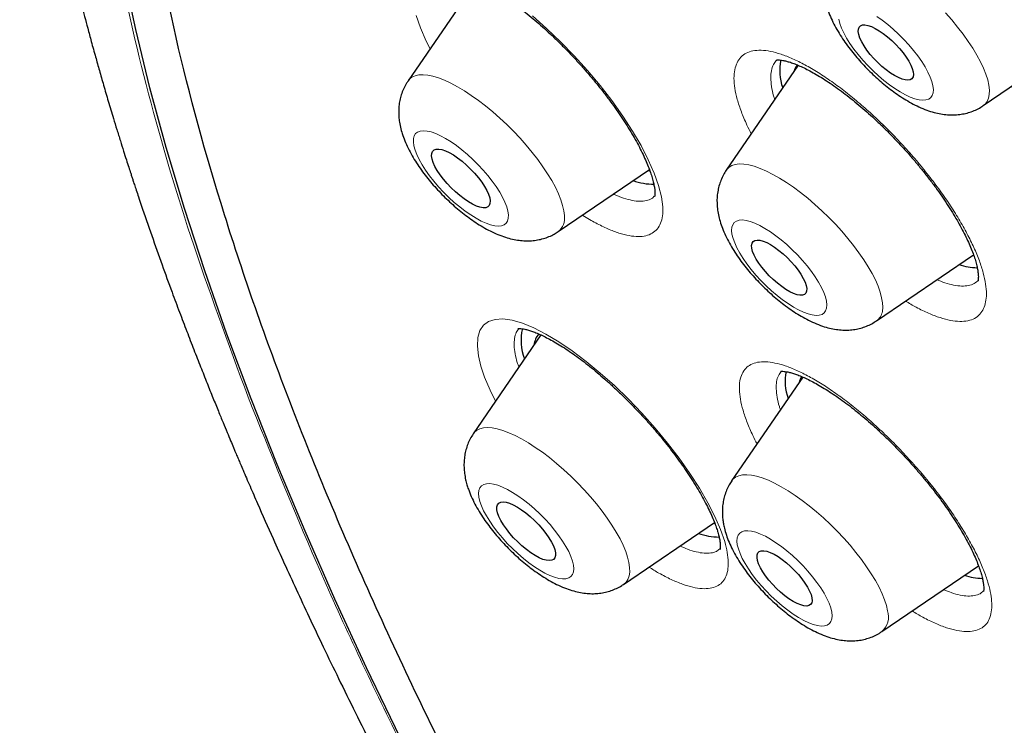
# Model space of a CAD drawing. Header units: millimetres. Extents: x 8 to 971, y 12 to 977.
# Tile 64 of 195: x 760 to 771, y 517 to 525. Entities that reach past the tile are written whole.
import ezdxf

# ---------------------------------------------------------------- set-up
doc = ezdxf.new("R2010")
doc.units = ezdxf.units.MM

msp = doc.modelspace()

# ---------------------------------------------------------------- linework, layer by layer
at = {"color": 7, "linetype": 'Continuous', "lineweight": 30}
for p, q in [((765.278, 525.191), (764.494, 524.047)), ((771.093, 523.763), (772.212, 524.525)), ((768.969, 524.226), (768.146, 523.023)), ((766.217, 522.319), (767.263, 523.031)), ((767.238, 523.014), (767.269, 523.02)), ((769.869, 521.295), (770.982, 522.053)), ((766.018, 521.134), (765.243, 520.001)), ((769.023, 520.651), (768.207, 519.461)), ((766.966, 518.274), (768.01, 518.984)), ((769.931, 517.733), (771.039, 518.488))]:
    msp.add_line(p, q, dxfattribs=at)
at = {"color": 252, "linetype": 'Continuous', "lineweight": 0}
msp.add_line((771.115, 523.781), (771.093, 523.763), dxfattribs=at)
at = {"color": 7, "linetype": 'Continuous', "lineweight": 30, "flags": 128}
for points in [[(764.403, 516.519), (764.018, 517.318), (763.655, 518.106), (763.312, 518.883), (762.992, 519.648), (762.693, 520.401), (762.416, 521.142), (762.162, 521.869), (761.93, 522.582), (761.72, 523.282), (761.533, 523.966), (761.369, 524.636), (761.228, 525.289)], [(770.275, 524.072), (770.256, 524.06), (770.23, 524.055), (770.199, 524.057), (770.162, 524.067), (770.12, 524.084), (770.076, 524.108), (770.029, 524.137), (769.98, 524.173), (769.932, 524.213), (769.885, 524.257), (769.839, 524.303), (769.797, 524.351), (769.76, 524.4), (769.727, 524.448), (769.7, 524.494), (769.679, 524.537), (769.666, 524.577), (769.66, 524.611), (769.661, 524.64), (769.669, 524.663), (769.685, 524.679), (769.708, 524.688), (769.737, 524.689), (769.771, 524.683), (769.81, 524.669), (769.853, 524.649), (769.899, 524.622), (769.947, 524.59), (769.996, 524.552), (770.044, 524.51), (770.09, 524.464), (770.134, 524.417), (770.174, 524.369), (770.209, 524.32), (770.239, 524.273), (770.263, 524.228), (770.28, 524.187), (770.29, 524.15), (770.292, 524.118), (770.288, 524.092), (770.275, 524.072)], [(765.436, 522.67), (765.434, 522.641), (765.425, 522.618), (765.408, 522.602), (765.385, 522.593), (765.355, 522.592), (765.319, 522.598), (765.278, 522.611), (765.234, 522.632), (765.186, 522.659), (765.137, 522.693), (765.087, 522.731), (765.037, 522.774), (764.988, 522.82), (764.942, 522.869), (764.9, 522.919), (764.862, 522.97), (764.829, 523.019), (764.803, 523.066), (764.783, 523.111), (764.77, 523.151), (764.764, 523.186), (764.766, 523.215), (764.776, 523.238), (764.792, 523.255), (764.816, 523.263), (764.846, 523.265), (764.881, 523.259), (764.922, 523.245), (764.966, 523.224), (765.014, 523.197), (765.063, 523.164), (765.114, 523.125), (765.164, 523.082), (765.212, 523.036), (765.258, 522.987), (765.301, 522.937), (765.339, 522.887), (765.371, 522.837), (765.398, 522.79), (765.418, 522.746), (765.431, 522.706), (765.436, 522.67)], [(769.067, 521.636), (769.059, 521.614), (769.043, 521.598), (769.02, 521.589), (768.991, 521.588), (768.957, 521.594), (768.918, 521.608), (768.874, 521.628), (768.828, 521.655), (768.781, 521.688), (768.732, 521.726), (768.684, 521.768), (768.638, 521.813), (768.594, 521.86), (768.554, 521.909), (768.519, 521.957), (768.489, 522.004), (768.465, 522.049), (768.448, 522.091), (768.438, 522.128), (768.436, 522.16), (768.441, 522.186), (768.453, 522.205), (768.472, 522.217), (768.498, 522.222), (768.53, 522.22), (768.567, 522.21), (768.609, 522.193), (768.653, 522.169), (768.7, 522.139), (768.749, 522.103), (768.797, 522.063), (768.844, 522.02), (768.89, 521.973), (768.932, 521.925), (768.969, 521.876), (769.002, 521.829), (769.029, 521.782), (769.049, 521.739), (769.063, 521.7), (769.069, 521.665), (769.067, 521.636)], [(766.177, 518.672), (766.184, 518.636), (766.185, 518.604), (766.178, 518.579), (766.163, 518.561), (766.142, 518.55), (766.114, 518.546), (766.08, 518.55), (766.041, 518.561), (765.997, 518.58), (765.951, 518.605), (765.902, 518.636), (765.852, 518.673), (765.801, 518.715), (765.752, 518.76), (765.705, 518.808), (765.662, 518.858), (765.622, 518.909), (765.588, 518.958), (765.559, 519.006), (765.537, 519.052), (765.522, 519.093), (765.514, 519.13), (765.514, 519.162), (765.521, 519.187), (765.535, 519.205), (765.557, 519.216), (765.585, 519.22), (765.619, 519.216), (765.658, 519.205), (765.701, 519.186), (765.748, 519.161), (765.797, 519.13), (765.847, 519.093), (765.897, 519.051), (765.946, 519.005), (765.993, 518.957), (766.037, 518.908), (766.076, 518.857), (766.111, 518.807), (766.139, 518.759), (766.161, 518.714), (766.177, 518.672)], [(767.987, 518.969), (768, 518.971), (768.015, 518.974)], [(769.128, 518.119), (769.131, 518.087), (769.126, 518.061), (769.113, 518.042), (769.094, 518.03), (769.068, 518.025), (769.036, 518.028), (768.999, 518.038), (768.957, 518.055), (768.913, 518.078), (768.865, 518.109), (768.817, 518.144), (768.769, 518.184), (768.722, 518.228), (768.676, 518.275), (768.634, 518.323), (768.597, 518.371), (768.564, 518.419), (768.537, 518.465), (768.517, 518.508), (768.504, 518.548), (768.498, 518.582), (768.499, 518.611), (768.508, 518.634), (768.524, 518.649), (768.547, 518.658), (768.576, 518.659), (768.61, 518.653), (768.65, 518.639), (768.693, 518.619), (768.739, 518.592), (768.787, 518.559), (768.835, 518.521), (768.883, 518.479), (768.93, 518.433), (768.973, 518.386), (769.013, 518.337), (769.048, 518.289), (769.078, 518.242), (769.102, 518.197), (769.119, 518.156), (769.128, 518.119)]]:
    msp.add_lwpolyline(points, dxfattribs=at)
at = {"color": 252, "linetype": 'Continuous', "lineweight": 0, "flags": 128}
for points in [[(764.746, 524.416), (764.702, 524.502), (764.636, 524.654), (764.587, 524.797)], [(765.921, 524.792), (766.083, 524.649), (766.243, 524.496), (766.4, 524.335), (766.553, 524.166), (766.697, 523.994), (766.832, 523.82), (766.957, 523.644), (767.07, 523.472), (767.168, 523.304), (767.251, 523.142), (767.319, 522.989), (767.369, 522.847), (767.402, 522.717), (767.417, 522.601), (767.417, 522.601)], [(769.435, 524.753), (769.447, 524.705), (769.466, 524.653), (769.493, 524.596), (769.525, 524.537), (769.564, 524.475), (769.609, 524.412), (769.658, 524.348), (769.712, 524.285), (769.769, 524.223), (769.829, 524.163), (769.891, 524.106), (769.954, 524.052), (770.018, 524.003), (770.081, 523.958), (770.142, 523.92), (770.201, 523.887), (770.257, 523.861), (770.31, 523.842), (770.358, 523.83), (770.4, 523.825), (770.437, 523.828), (770.468, 523.838), (770.492, 523.855), (770.509, 523.88), (770.519, 523.911), (770.522, 523.948), (770.517, 523.991), (770.505, 524.039), (770.485, 524.091), (770.459, 524.148), (770.426, 524.207), (770.388, 524.269), (770.343, 524.332), (770.294, 524.396), (770.24, 524.459), (770.183, 524.521), (770.123, 524.581), (770.061, 524.638), (769.998, 524.692), (769.934, 524.741), (769.871, 524.786)], [(770.66, 524.827), (770.732, 524.746), (770.8, 524.664), (770.863, 524.582), (770.921, 524.5), (770.974, 524.42), (771.021, 524.341), (771.062, 524.265), (771.097, 524.192), (771.124, 524.123), (771.145, 524.057), (771.158, 523.997), (771.164, 523.942), (771.163, 523.892), (771.154, 523.848), (771.138, 523.811), (771.115, 523.781), (771.115, 523.781)], [(764.494, 524.047), (764.508, 524.065), (764.538, 524.089), (764.574, 524.106), (764.617, 524.115), (764.666, 524.117), (764.72, 524.112), (764.78, 524.1), (764.845, 524.08), (764.914, 524.053), (764.986, 524.02), (765.062, 523.979), (765.14, 523.933), (765.22, 523.88), (765.302, 523.822), (765.384, 523.76), (765.466, 523.692), (765.547, 523.621), (765.627, 523.546), (765.704, 523.469), (765.779, 523.389), (765.851, 523.308), (765.919, 523.226), (765.983, 523.144), (766.041, 523.062), (766.095, 522.982), (766.142, 522.903), (766.184, 522.827), (766.219, 522.753), (766.247, 522.684), (766.268, 522.618), (766.282, 522.557), (766.288, 522.502)], [(764.555, 523.347), (764.561, 523.303), (764.574, 523.254), (764.594, 523.201), (764.621, 523.144), (764.655, 523.084), (764.695, 523.022), (764.74, 522.959), (764.79, 522.896), (764.844, 522.832), (764.902, 522.77), (764.962, 522.711), (765.024, 522.654), (765.088, 522.601), (765.151, 522.552), (765.214, 522.509), (765.275, 522.471), (765.334, 522.439), (765.39, 522.414), (765.441, 522.396), (765.488, 522.385), (765.53, 522.381), (765.567, 522.385), (765.596, 522.396), (765.619, 522.415), (765.635, 522.44), (765.644, 522.472), (765.646, 522.51), (765.64, 522.553), (765.627, 522.602), (765.606, 522.655), (765.579, 522.712), (765.546, 522.772), (765.506, 522.834), (765.461, 522.897), (765.411, 522.961), (765.356, 523.024), (765.299, 523.086), (765.238, 523.146), (765.176, 523.202), (765.113, 523.255), (765.049, 523.304), (764.987, 523.348), (764.925, 523.386), (764.867, 523.417), (764.811, 523.442), (764.759, 523.461), (764.712, 523.471), (764.67, 523.475), (764.634, 523.471), (764.604, 523.46), (764.581, 523.442), (764.565, 523.417), (764.556, 523.385), (764.555, 523.347)], [(768.146, 523.023), (768.149, 523.028), (768.176, 523.055), (768.209, 523.076), (768.249, 523.088), (768.295, 523.094), (768.347, 523.092), (768.404, 523.083), (768.467, 523.067), (768.534, 523.043), (768.605, 523.013), (768.679, 522.975), (768.756, 522.932), (768.835, 522.882), (768.916, 522.827), (768.998, 522.766), (769.08, 522.701), (769.162, 522.631), (769.242, 522.558), (769.321, 522.482), (769.397, 522.403), (769.471, 522.323), (769.541, 522.241), (769.606, 522.159), (769.667, 522.077), (769.723, 521.996), (769.773, 521.916), (769.818, 521.838), (769.856, 521.764), (769.887, 521.692), (769.911, 521.625), (769.928, 521.561), (769.938, 521.503), (769.941, 521.451), (769.936, 521.404)], [(768.21, 522.368), (768.207, 522.331), (768.211, 522.288), (768.223, 522.24), (768.242, 522.188), (768.268, 522.132), (768.3, 522.072), (768.339, 522.011), (768.383, 521.948), (768.432, 521.884), (768.486, 521.821), (768.543, 521.759), (768.603, 521.698), (768.665, 521.641), (768.728, 521.587), (768.792, 521.538), (768.854, 521.493), (768.916, 521.454), (768.975, 521.421), (769.032, 521.395), (769.084, 521.375), (769.132, 521.363), (769.175, 521.358), (769.213, 521.36), (769.244, 521.37), (769.268, 521.387), (769.285, 521.411), (769.295, 521.442), (769.298, 521.479), (769.294, 521.522), (769.282, 521.569), (769.263, 521.622), (769.237, 521.678), (769.205, 521.737), (769.166, 521.799), (769.122, 521.862), (769.073, 521.926), (769.019, 521.989), (768.962, 522.051), (768.902, 522.111), (768.84, 522.169), (768.777, 522.223), (768.713, 522.272), (768.651, 522.317), (768.589, 522.356), (768.53, 522.389), (768.473, 522.415), (768.421, 522.434), (768.373, 522.447), (768.33, 522.452), (768.292, 522.449), (768.261, 522.439), (768.237, 522.422), (768.22, 522.398), (768.21, 522.368)], [(765.499, 520.376), (765.437, 520.5), (765.373, 520.648), (765.33, 520.777), (765.301, 520.895), (765.289, 521.006), (765.294, 521.103), (765.317, 521.183), (765.358, 521.245), (765.417, 521.288), (765.492, 521.312), (765.582, 521.317), (765.688, 521.302), (765.806, 521.268), (765.936, 521.215), (766.076, 521.144), (766.224, 521.055), (766.378, 520.951), (766.538, 520.831), (766.699, 520.697), (766.861, 520.553), (767.022, 520.397), (767.178, 520.235), (767.329, 520.066), (767.472, 519.893), (767.606, 519.72), (767.728, 519.547), (767.839, 519.376), (767.935, 519.21), (768.015, 519.053), (768.079, 518.904), (768.127, 518.766), (768.127, 518.766)], [(765.243, 520.001), (765.253, 520.014), (765.281, 520.04), (765.316, 520.058), (765.358, 520.069), (765.405, 520.072), (765.459, 520.069), (765.518, 520.057), (765.582, 520.039), (765.65, 520.013), (765.722, 519.981), (765.797, 519.942), (765.875, 519.897), (765.954, 519.845), (766.036, 519.788), (766.117, 519.727), (766.199, 519.66), (766.281, 519.589), (766.361, 519.515), (766.439, 519.438), (766.515, 519.359), (766.587, 519.278), (766.656, 519.196), (766.72, 519.114), (766.78, 519.032), (766.834, 518.952), (766.883, 518.872), (766.926, 518.796), (766.962, 518.722), (766.991, 518.651), (767.013, 518.585)], [(768.207, 519.461), (768.222, 519.479), (768.252, 519.503), (768.288, 519.52), (768.331, 519.529), (768.38, 519.531), (768.434, 519.526), (768.494, 519.514), (768.559, 519.494), (768.628, 519.467), (768.7, 519.433), (768.776, 519.393), (768.854, 519.347), (768.934, 519.294), (769.016, 519.236), (769.098, 519.174), (769.18, 519.106), (769.261, 519.035), (769.341, 518.96), (769.418, 518.883), (769.493, 518.803), (769.565, 518.722), (769.633, 518.64), (769.697, 518.558), (769.755, 518.476), (769.809, 518.396), (769.856, 518.317), (769.898, 518.241), (769.933, 518.167), (769.961, 518.098), (769.982, 518.032), (769.995, 517.971)], [(765.318, 519.225), (765.336, 519.173), (765.361, 519.117), (765.393, 519.058), (765.431, 518.997), (765.474, 518.934), (765.523, 518.87), (765.576, 518.807), (765.632, 518.744), (765.692, 518.684), (765.754, 518.626), (765.817, 518.572), (765.88, 518.522), (765.943, 518.476), (766.005, 518.437), (766.065, 518.403), (766.122, 518.376), (766.175, 518.355), (766.223, 518.342), (766.267, 518.336), (766.305, 518.338), (766.337, 518.347), (766.362, 518.363), (766.38, 518.386), (766.391, 518.416), (766.395, 518.452), (766.392, 518.494), (766.381, 518.541), (766.362, 518.593), (766.337, 518.649), (766.306, 518.708), (766.268, 518.769), (766.224, 518.832), (766.176, 518.896), (766.123, 518.959), (766.066, 519.021), (766.007, 519.082), (765.945, 519.14), (765.882, 519.194), (765.818, 519.244), (765.755, 519.289), (765.693, 519.329), (765.634, 519.363), (765.577, 519.39), (765.524, 519.41), (765.475, 519.424), (765.432, 519.429), (765.394, 519.428), (765.362, 519.419), (765.337, 519.403), (765.318, 519.38), (765.307, 519.35), (765.303, 519.314), (765.307, 519.272), (765.318, 519.225)], [(768.272, 518.727), (768.284, 518.68), (768.303, 518.627), (768.328, 518.571), (768.361, 518.512), (768.399, 518.451), (768.443, 518.388), (768.492, 518.324), (768.545, 518.261), (768.602, 518.199), (768.662, 518.138), (768.724, 518.081), (768.787, 518.027), (768.85, 517.977), (768.913, 517.932), (768.975, 517.893), (769.034, 517.86), (769.091, 517.833), (769.144, 517.813), (769.192, 517.801), (769.235, 517.795), (769.273, 517.798), (769.304, 517.807), (769.329, 517.824), (769.346, 517.847), (769.357, 517.878), (769.36, 517.914), (769.356, 517.957), (769.344, 518.005), (769.326, 518.057), (769.3, 518.113), (769.268, 518.172), (769.229, 518.234), (769.185, 518.297), (769.136, 518.36), (769.083, 518.424), (769.026, 518.486), (768.966, 518.546), (768.904, 518.604), (768.841, 518.658), (768.778, 518.707), (768.715, 518.752), (768.653, 518.791), (768.594, 518.825), (768.537, 518.851), (768.485, 518.871), (768.436, 518.884), (768.393, 518.889), (768.356, 518.887), (768.324, 518.877), (768.3, 518.861), (768.282, 518.837), (768.271, 518.807), (768.268, 518.77), (768.272, 518.727)], [(767.013, 518.585), (767.029, 518.523), (767.036, 518.466), (767.037, 518.415), (767.03, 518.37), (767.016, 518.331), (766.995, 518.299), (766.967, 518.274), (766.966, 518.274)]]:
    msp.add_lwpolyline(points, dxfattribs=at)
at = {"color": 7, "linetype": 'Continuous', "lineweight": 30}
for centre, radius, start, end in [((769.311, 524.162), 0.553, 167.0829, 200.482), ((769.116, 524.098), 0.204, 139.4245, 164.6458), ((767.329, 523.637), 0.776, 250.9832, 269.0729), ((771.046, 522.66), 0.756, 252.2482, 268.4371), ((766.367, 521.071), 0.577, 166.3292, 201.5858), ((766.167, 520.998), 0.228, 139.5911, 174.3703), ((769.396, 520.602), 0.576, 168.5633, 199.8979), ((769.183, 520.533), 0.21, 144.2893, 164.4461), ((768.08, 519.601), 0.785, 251.0717, 268.8206), ((771.108, 519.099), 0.757, 252.252, 268.2544)]:
    msp.add_arc(centre, radius, start, end, dxfattribs=at)
at = {"color": 252, "linetype": 'Continuous', "lineweight": 0}
for centre, radius, start, end in [((766.097, 522.47), 0.193, 308.3152, 9.3018), ((769.777, 521.427), 0.161, 305.1869, 351.6545), ((769.781, 517.901), 0.226, 311.791, 18.0069)]:
    msp.add_arc(centre, radius, start, end, dxfattribs=at)
for points, knots in [([(762.63, 536.801), (762.666, 536.843), (762.907, 537.114), (763.453, 537.512), (764.272, 537.988), (765.201, 538.345), (766.224, 538.593), (767.343, 538.73), (768.552, 538.755), (769.848, 538.667), (771.227, 538.469), (772.684, 538.159), (774.215, 537.739), (775.815, 537.21), (777.479, 536.575), (779.202, 535.834), (780.978, 534.99), (782.803, 534.047), (784.669, 533.006), (786.571, 531.871), (788.503, 530.646), (790.46, 529.335), (792.434, 527.941), (794.421, 526.47), (796.412, 524.925), (798.403, 523.311), (800.387, 521.635), (802.358, 519.9), (804.309, 518.113), (806.234, 516.278), (808.128, 514.403), (809.984, 512.492), (811.797, 510.551), (813.56, 508.588), (815.269, 506.608), (816.917, 504.616), (818.501, 502.621), (820.014, 500.627), (821.452, 498.641), (822.81, 496.669), (824.084, 494.718), (825.271, 492.793), (826.366, 490.901), (827.366, 489.048), (828.268, 487.239), (829.069, 485.48), (829.766, 483.777), (830.358, 482.135), (830.842, 480.559), (831.217, 479.054), (831.481, 477.625), (831.635, 476.277), (831.676, 475.013), (831.607, 473.838), (831.425, 472.755), (831.133, 471.768), (830.728, 470.882), (830.26, 470.138), (829.876, 469.74), (829.706, 469.563)], [0, 0, 0, 0, 0.003203, 0.021066, 0.038929, 0.056792, 0.074656, 0.092519, 0.110382, 0.128245, 0.146108, 0.163971, 0.181834, 0.199697, 0.21756, 0.235424, 0.253287, 0.27115, 0.289013, 0.306876, 0.324739, 0.342602, 0.360466, 0.378329, 0.396192, 0.414055, 0.431918, 0.449781, 0.467644, 0.485507, 0.503371, 0.521234, 0.539097, 0.55696, 0.574823, 0.592686, 0.610549, 0.628412, 0.646275, 0.664139, 0.682002, 0.699865, 0.717728, 0.735591, 0.753454, 0.771317, 0.789181, 0.807044, 0.824907, 0.84277, 0.860633, 0.878496, 0.896359, 0.914222, 0.932085, 0.949949, 0.967812, 0.985675, 1, 1, 1, 1]), ([(762.659, 520.421), (762.43, 521.041), (761.974, 522.276), (761.468, 524.016), (761.099, 525.658), (760.878, 527.195), (760.803, 528.63), (760.873, 529.956), (761.085, 531.165), (761.44, 532.243), (761.938, 533.186), (762.578, 533.993), (763.36, 534.665), (764.28, 535.199), (765.328, 535.593), (766.497, 535.842), (767.784, 535.944), (769.187, 535.897), (770.708, 535.704), (772.338, 535.364), (774.062, 534.884), (775.868, 534.266), (777.747, 533.51), (779.701, 532.618), (781.728, 531.588), (783.82, 530.427), (785.958, 529.146), (788.125, 527.754), (790.312, 526.257), (792.518, 524.654), (794.743, 522.945), (796.979, 521.139), (799.205, 519.252), (801.404, 517.299), (803.564, 515.287), (805.687, 513.218), (807.772, 511.09), (809.81, 508.914), (811.786, 506.709), (813.681, 504.491), (815.487, 502.272), (817.204, 500.051), (818.831, 497.829), (820.362, 495.614), (821.786, 493.425), (823.089, 491.282), (824.266, 489.192), (825.313, 487.159), (826.241, 485.175), (826.749, 483.911), (827.004, 483.276)], [0, 0, 0, 0, 0.020985, 0.041789, 0.062502, 0.083215, 0.104018, 0.125, 0.145987, 0.166791, 0.187505, 0.208217, 0.229019, 0.25, 0.270986, 0.291791, 0.312505, 0.333217, 0.354019, 0.375, 0.395986, 0.416791, 0.437505, 0.458217, 0.479019, 0.5, 0.520986, 0.541791, 0.562505, 0.583217, 0.604019, 0.625, 0.645986, 0.666791, 0.687505, 0.708217, 0.729019, 0.75, 0.770986, 0.791791, 0.812505, 0.833217, 0.854019, 0.875, 0.895985, 0.916789, 0.937502, 0.958215, 0.979017, 1, 1, 1, 1]), ([(769.539, 526.79), (769.559, 526.807), (769.599, 526.84), (769.68, 526.866), (769.775, 526.874), (769.885, 526.861), (770.007, 526.829), (770.141, 526.779), (770.284, 526.709), (770.436, 526.622), (770.593, 526.518), (770.754, 526.399), (770.917, 526.266), (771.08, 526.121), (771.241, 525.966), (771.398, 525.803), (771.549, 525.633), (771.691, 525.459), (771.823, 525.283), (771.944, 525.108), (772.052, 524.935), (772.145, 524.767), (772.223, 524.606), (772.283, 524.454), (772.327, 524.313), (772.352, 524.184), (772.359, 524.07), (772.348, 523.971), (772.319, 523.891), (772.275, 523.829), (772.215, 523.784), (772.137, 523.757), (772.043, 523.748), (771.934, 523.759), (771.812, 523.79), (771.679, 523.84), (771.546, 523.903), (771.454, 523.957), (771.413, 523.981)], [0, 0, 0, 0, 0.027929, 0.055948, 0.083878, 0.111848, 0.139908, 0.167878, 0.195863, 0.223938, 0.251923, 0.279932, 0.30803, 0.336038, 0.364069, 0.392189, 0.420219, 0.448261, 0.476393, 0.504434, 0.53247, 0.560597, 0.588633, 0.61665, 0.644758, 0.672776, 0.70077, 0.728853, 0.756846, 0.783048, 0.809248, 0.837226, 0.865294, 0.893271, 0.921249, 0.949316, 0.977294, 1, 1, 1, 1]), ([(768.242, 524.174), (768.25, 524.203), (768.265, 524.259), (768.31, 524.322), (768.371, 524.368), (768.449, 524.394), (768.543, 524.4), (768.651, 524.388), (768.772, 524.355), (768.905, 524.303), (769.047, 524.233), (769.197, 524.145), (769.354, 524.041), (769.514, 523.922), (769.677, 523.789), (769.84, 523.644), (770.001, 523.489), (770.158, 523.326), (770.309, 523.157), (770.452, 522.983), (770.585, 522.808), (770.707, 522.634), (770.816, 522.461), (770.91, 522.294), (770.989, 522.134), (771.052, 521.983), (771.097, 521.843), (771.124, 521.715), (771.133, 521.604), (771.124, 521.51), (771.1, 521.431), (771.057, 521.368), (770.997, 521.321), (770.92, 521.293), (770.827, 521.286), (770.72, 521.298), (770.6, 521.329), (770.468, 521.38), (770.335, 521.443), (770.244, 521.498), (770.202, 521.522)], [0, 0, 0, 0, 0.026439, 0.052962, 0.079403, 0.105881, 0.132443, 0.158922, 0.185414, 0.21199, 0.238483, 0.264996, 0.291595, 0.31811, 0.344645, 0.371265, 0.3978, 0.424345, 0.450975, 0.47752, 0.504061, 0.530686, 0.557227, 0.583751, 0.610359, 0.636882, 0.663382, 0.689967, 0.716467, 0.74127, 0.766072, 0.792557, 0.819128, 0.845613, 0.872099, 0.898667, 0.925152, 0.951651, 0.978234, 1, 1, 1, 1]), ([(768.719, 524.281), (768.707, 524.266), (768.681, 524.234), (768.67, 524.189), (768.663, 524.164)], [0, 0, 0, 0, 0.46729, 1, 1, 1, 1]), ([(768.432, 523.441), (768.415, 523.474), (768.37, 523.562), (768.316, 523.694), (768.269, 523.836), (768.241, 523.964), (768.23, 524.079), (768.238, 524.143), (768.242, 524.174)], [0, 0, 0, 0, 0.110982, 0.289055, 0.466568, 0.644185, 0.822378, 1, 1, 1, 1]), ([(768.663, 524.164), (768.663, 524.164), (768.658, 524.139), (768.654, 524.082), (768.663, 523.985), (768.679, 523.901), (768.697, 523.848), (768.701, 523.834)], [0, 0, 0, 0, 0.001341, 0.301028, 0.601655, 0.901324, 1, 1, 1, 1]), ([(766.849, 522.749), (766.853, 522.748), (766.895, 522.727), (766.969, 522.7), (767.068, 522.673), (767.156, 522.664), (767.23, 522.672), (767.286, 522.691), (767.31, 522.714), (767.319, 522.723)], [0, 0, 0, 0, 0.015273, 0.190617, 0.366514, 0.541856, 0.717061, 0.892832, 1, 1, 1, 1]), ([(767.417, 522.601), (767.417, 522.601), (767.419, 522.564), (767.416, 522.497), (767.395, 522.412), (767.356, 522.345), (767.299, 522.297), (767.226, 522.268), (767.137, 522.259), (767.033, 522.269), (766.916, 522.299), (766.788, 522.347), (766.648, 522.416), (766.549, 522.47), (766.496, 522.506), (766.493, 522.507)], [0, 0, 0, 0, 0.000723, 0.091065, 0.181699, 0.272043, 0.362382, 0.45301, 0.543353, 0.633755, 0.724446, 0.81485, 0.905353, 0.996145, 1, 1, 1, 1]), ([(770.563, 521.768), (770.593, 521.755), (770.662, 521.727), (770.756, 521.703), (770.847, 521.691), (770.926, 521.698), (770.991, 521.72), (771.024, 521.748), (771.04, 521.763)], [0, 0, 0, 0, 0.140137, 0.311888, 0.484194, 0.655947, 0.827703, 1, 1, 1, 1]), ([(765.767, 521.209), (765.756, 521.194), (765.732, 521.163), (765.714, 521.097), (765.709, 521.015), (765.721, 520.921), (765.74, 520.837), (765.759, 520.783), (765.765, 520.765)], [0, 0, 0, 0, 0.169576, 0.358617, 0.548264, 0.737309, 0.91429, 1, 1, 1, 1]), ([(768.307, 520.397), (768.302, 520.435), (768.292, 520.513), (768.299, 520.609), (768.323, 520.691), (768.366, 520.753), (768.426, 520.798), (768.502, 520.823), (768.594, 520.829), (768.701, 520.815), (768.82, 520.783), (768.952, 520.73), (769.093, 520.66), (769.243, 520.572), (769.399, 520.468), (769.559, 520.349), (769.722, 520.216), (769.885, 520.072), (770.047, 519.917), (770.204, 519.754), (770.356, 519.585), (770.5, 519.413), (770.634, 519.239), (770.757, 519.065), (770.867, 518.894), (770.963, 518.728), (771.044, 518.569), (771.108, 518.419), (771.154, 518.282), (771.182, 518.161), (771.194, 518.052), (771.189, 517.956), (771.166, 517.874), (771.125, 517.809), (771.066, 517.764), (770.99, 517.737), (770.9, 517.73), (770.794, 517.743), (770.675, 517.774), (770.544, 517.825), (770.412, 517.889), (770.32, 517.944), (770.278, 517.969)], [0, 0, 0, 0, 0.025101, 0.050282, 0.075381, 0.100519, 0.125737, 0.150874, 0.176024, 0.201255, 0.226405, 0.251578, 0.276829, 0.302, 0.327192, 0.352463, 0.377655, 0.402856, 0.428138, 0.453339, 0.478535, 0.503813, 0.529009, 0.554188, 0.57945, 0.60463, 0.629788, 0.655025, 0.680184, 0.703731, 0.727277, 0.752421, 0.777646, 0.802791, 0.827934, 0.853158, 0.878302, 0.903459, 0.928696, 0.953852, 0.979031, 1, 1, 1, 1]), ([(768.775, 520.713), (768.764, 520.698), (768.739, 520.667), (768.721, 520.6), (768.715, 520.519), (768.724, 520.453), (768.728, 520.42)], [0, 0, 0, 0, 0.225004, 0.483066, 0.741943, 1, 1, 1, 1]), ([(789.901, 484.948), (789.207, 485.565), (787.818, 486.803), (785.765, 488.736), (783.745, 490.714), (781.773, 492.732), (779.818, 494.82), (777.889, 496.975), (775.996, 499.193), (774.181, 501.425), (772.453, 503.658), (770.824, 505.881), (769.3, 508.083), (767.886, 510.258), (766.586, 512.401), (765.404, 514.501), (764.35, 516.547), (763.418, 518.532), (762.912, 519.791), (762.659, 520.421)], [0, 0, 0, 0, 0.056574, 0.113415, 0.17016, 0.226689, 0.283221, 0.342868, 0.402514, 0.462416, 0.522329, 0.581975, 0.64161, 0.701258, 0.760903, 0.820805, 0.880718, 0.940364, 1, 1, 1, 1]), ([(768.499, 519.886), (768.482, 519.917), (768.437, 520.002), (768.383, 520.131), (768.334, 520.272), (768.316, 520.355), (768.307, 520.397)], [0, 0, 0, 0, 0.163794, 0.44223, 0.721568, 1, 1, 1, 1]), ([(768.728, 520.42), (768.728, 520.42), (768.735, 520.386), (768.744, 520.34), (768.762, 520.288), (768.766, 520.276)], [0, 0, 0, 0, 0.003432, 0.770988, 1, 1, 1, 1]), ([(768.127, 518.766), (768.127, 518.766), (768.14, 518.721), (768.159, 518.638), (768.171, 518.526), (768.165, 518.43), (768.14, 518.352), (768.098, 518.291), (768.038, 518.249), (767.962, 518.226), (767.87, 518.222), (767.764, 518.238), (767.645, 518.274), (767.514, 518.328), (767.385, 518.394), (767.296, 518.448), (767.258, 518.472)], [0, 0, 0, 0, 0.000629, 0.07876, 0.157142, 0.235273, 0.313404, 0.391781, 0.469912, 0.548094, 0.626527, 0.704711, 0.782981, 0.861499, 0.93977, 1, 1, 1, 1]), ([(767.614, 518.715), (767.643, 518.701), (767.71, 518.672), (767.803, 518.644), (767.893, 518.629), (767.97, 518.632), (768.03, 518.647), (768.058, 518.67), (768.07, 518.68)], [0, 0, 0, 0, 0.14285, 0.322802, 0.50255, 0.682873, 0.862614, 1, 1, 1, 1]), ([(770.638, 518.215), (770.668, 518.202), (770.736, 518.174), (770.829, 518.149), (770.919, 518.137), (770.995, 518.143), (771.054, 518.161), (771.081, 518.185), (771.092, 518.195)], [0, 0, 0, 0, 0.146509, 0.328043, 0.50899, 0.689844, 0.871275, 1, 1, 1, 1])]:
    msp.add_open_spline(points, degree=3, knots=knots, dxfattribs=at)
at = {"color": 7, "linetype": 'Continuous', "lineweight": 30}
for points, knots in [([(762.629, 536.813), (762.594, 536.778), (762.53, 536.714), (762.447, 536.629), (762.383, 536.562), (762.334, 536.51), (762.292, 536.465), (762.257, 536.426), (762.217, 536.382), (762.167, 536.326), (762.105, 536.254), (762.045, 536.183), (761.992, 536.118), (761.949, 536.066), (761.911, 536.018), (761.88, 535.979), (761.852, 535.942), (761.82, 535.902), (761.782, 535.851), (761.74, 535.794), (761.697, 535.735), (761.657, 535.68), (761.623, 535.631), (761.592, 535.586), (761.563, 535.543), (761.533, 535.498), (761.502, 535.451), (761.47, 535.402), (761.434, 535.347), (761.395, 535.285), (761.354, 535.218), (761.316, 535.154), (761.28, 535.094), (761.237, 535.018), (761.181, 534.919), (761.117, 534.8), (761.057, 534.684), (761, 534.57), (760.942, 534.448), (760.883, 534.32), (760.829, 534.197), (760.787, 534.097), (760.754, 534.015), (760.727, 533.947), (760.699, 533.876), (760.671, 533.801), (760.643, 533.726), (760.618, 533.656), (760.597, 533.595), (760.577, 533.538), (760.557, 533.477), (760.535, 533.408), (760.508, 533.323), (760.479, 533.229), (760.45, 533.131), (760.425, 533.04), (760.401, 532.951), (760.378, 532.864), (760.356, 532.776), (760.335, 532.688), (760.314, 532.598), (760.293, 532.502), (760.27, 532.396), (760.247, 532.277), (760.222, 532.147), (760.199, 532.01), (760.175, 531.861), (760.152, 531.705), (760.131, 531.545), (760.114, 531.396), (760.099, 531.258), (760.087, 531.129), (760.077, 531.007), (760.068, 530.884), (760.06, 530.755), (760.053, 530.615), (760.047, 530.468), (760.042, 530.314), (760.039, 530.154), (760.038, 529.986), (760.038, 529.817), (760.041, 529.654), (760.045, 529.505), (760.05, 529.37), (760.055, 529.246), (760.061, 529.132), (760.067, 529.027), (760.073, 528.924), (760.081, 528.814), (760.091, 528.687), (760.103, 528.545), (760.117, 528.395), (760.132, 528.243), (760.147, 528.106), (760.161, 527.986), (760.173, 527.882), (760.186, 527.782), (760.198, 527.691), (760.209, 527.61), (760.219, 527.542), (760.227, 527.483), (760.236, 527.42), (760.248, 527.34), (760.264, 527.236), (760.284, 527.113), (760.307, 526.976), (760.332, 526.831), (760.36, 526.675), (760.391, 526.509), (760.425, 526.331), (760.461, 526.153), (760.498, 525.979), (760.533, 525.817), (760.566, 525.668), (760.597, 525.535), (760.625, 525.418), (760.649, 525.315), (760.672, 525.22), (760.696, 525.123), (760.722, 525.018), (760.751, 524.904), (760.783, 524.781), (760.82, 524.644), (760.861, 524.49), (760.906, 524.329), (760.953, 524.162), (761.001, 523.993), (761.055, 523.81), (761.106, 523.64), (761.153, 523.489), (761.192, 523.364), (761.228, 523.248), (761.26, 523.147), (761.288, 523.062), (761.309, 522.996), (761.325, 522.947), (761.339, 522.904), (761.355, 522.855), (761.377, 522.79), (761.403, 522.711), (761.462, 522.537), (761.551, 522.279), (761.668, 521.946), (761.775, 521.653), (761.87, 521.398), (761.954, 521.179), (762.034, 520.97), (762.112, 520.772), (762.185, 520.588), (762.253, 520.418), (762.315, 520.267), (762.369, 520.135), (762.416, 520.022), (762.456, 519.926), (762.486, 519.855), (762.507, 519.805), (762.521, 519.772), (762.534, 519.741), (762.55, 519.702), (762.573, 519.648), (762.604, 519.577), (762.64, 519.492), (762.681, 519.398), (762.723, 519.301), (762.81, 519.101), (762.926, 518.839), (763.075, 518.511), (763.213, 518.211), (763.362, 517.892), (763.524, 517.551), (763.7, 517.187), (763.89, 516.801), (764.064, 516.454), (764.214, 516.16), (764.33, 515.935), (764.437, 515.729), (764.533, 515.545), (764.612, 515.396), (764.673, 515.281), (764.718, 515.196), (764.757, 515.124), (764.787, 515.067), (764.813, 515.02), (764.843, 514.964), (764.884, 514.888), (764.94, 514.785), (765.007, 514.66), (765.087, 514.514), (765.179, 514.347), (765.283, 514.16), (765.398, 513.954), (765.523, 513.73), (765.771, 513.294), (766.144, 512.649), (766.594, 511.894), (766.994, 511.238), (767.339, 510.682), (767.692, 510.123), (768.006, 509.635), (768.27, 509.228), (768.478, 508.912), (768.673, 508.619), (768.853, 508.349), (769.011, 508.114), (769.148, 507.912), (769.264, 507.741), (769.37, 507.587), (769.462, 507.452), (769.539, 507.341), (769.611, 507.236), (769.688, 507.125), (769.781, 506.992), (769.877, 506.853), (769.977, 506.711), (770.079, 506.566), (770.189, 506.409), (770.31, 506.238), (770.445, 506.048), (770.594, 505.84), (770.755, 505.616), (770.928, 505.376), (771.117, 505.116), (771.322, 504.836), (771.548, 504.53), (771.796, 504.196), (772.067, 503.834), (772.358, 503.449), (772.669, 503.042), (772.999, 502.613), (773.343, 502.17), (773.701, 501.715), (774.071, 501.249), (774.46, 500.764), (774.87, 500.258), (775.309, 499.723), (775.78, 499.156), (776.283, 498.557), (776.81, 497.937), (777.362, 497.297), (777.94, 496.636), (778.531, 495.969), (779.136, 495.296), (779.753, 494.62), (780.393, 493.927), (781.058, 493.218), (781.726, 492.518), (782.394, 491.826), (783.063, 491.144), (783.751, 490.451), (784.46, 489.748), (785.19, 489.036), (785.94, 488.314), (786.688, 487.606), (787.433, 486.911), (788.174, 486.231), (788.931, 485.546), (789.593, 484.956), (790.003, 484.597), (790.155, 484.465)], [0, 0, 0, 0, 0.002524, 0.004738, 0.006649, 0.008292, 0.009693, 0.010852, 0.011919, 0.014023, 0.016404, 0.019185, 0.021045, 0.022854, 0.0244, 0.025682, 0.026725, 0.027994, 0.02969, 0.031724, 0.033603, 0.035459, 0.03702, 0.03835, 0.039716, 0.041146, 0.042641, 0.044196, 0.045802, 0.047894, 0.050035, 0.052035, 0.053864, 0.05558, 0.059016, 0.062977, 0.066344, 0.069448, 0.073242, 0.077144, 0.080676, 0.083979, 0.085836, 0.087759, 0.089798, 0.091953, 0.094168, 0.096173, 0.097835, 0.099326, 0.101003, 0.102936, 0.105112, 0.108095, 0.110767, 0.113199, 0.115599, 0.117984, 0.120364, 0.122742, 0.12512, 0.127632, 0.13043, 0.133593, 0.137114, 0.140751, 0.144374, 0.148804, 0.152917, 0.156714, 0.160227, 0.163475, 0.166476, 0.169447, 0.172699, 0.176183, 0.179815, 0.183593, 0.18752, 0.1916, 0.195795, 0.199727, 0.203297, 0.206451, 0.209342, 0.21203, 0.214516, 0.216678, 0.219224, 0.222176, 0.22553, 0.229012, 0.232476, 0.235924, 0.238284, 0.240636, 0.242929, 0.244977, 0.246761, 0.248283, 0.249542, 0.250656, 0.252502, 0.254802, 0.257556, 0.260672, 0.263835, 0.267019, 0.2708, 0.27461, 0.278449, 0.282147, 0.28559, 0.288707, 0.291498, 0.293951, 0.296054, 0.297894, 0.299884, 0.302051, 0.304397, 0.306921, 0.309647, 0.312776, 0.316353, 0.319477, 0.322876, 0.326551, 0.330502, 0.333025, 0.335599, 0.337909, 0.339899, 0.34157, 0.342921, 0.343759, 0.344471, 0.345428, 0.346685, 0.34824, 0.350089, 0.356864, 0.363268, 0.369302, 0.37367, 0.37782, 0.381754, 0.385471, 0.388959, 0.392123, 0.394942, 0.39737, 0.399467, 0.401234, 0.40267, 0.403403, 0.404006, 0.404489, 0.405152, 0.406137, 0.407444, 0.409068, 0.410824, 0.412606, 0.414413, 0.421759, 0.426894, 0.432252, 0.437969, 0.444055, 0.450511, 0.457335, 0.464524, 0.468824, 0.47276, 0.476332, 0.47954, 0.482383, 0.484049, 0.485539, 0.486779, 0.487762, 0.488492, 0.489224, 0.490643, 0.492427, 0.494575, 0.497088, 0.499965, 0.503146, 0.506678, 0.510558, 0.514563, 0.528912, 0.543333, 0.552547, 0.561789, 0.571061, 0.580354, 0.585938, 0.591134, 0.595942, 0.600363, 0.604396, 0.607461, 0.610257, 0.612784, 0.615013, 0.616829, 0.618222, 0.620129, 0.622292, 0.624713, 0.626895, 0.629252, 0.631783, 0.63452, 0.637602, 0.641044, 0.644618, 0.648512, 0.652726, 0.65726, 0.662113, 0.66761, 0.673466, 0.679682, 0.686257, 0.693192, 0.700487, 0.707694, 0.715221, 0.723067, 0.731232, 0.739717, 0.749065, 0.758773, 0.768839, 0.779264, 0.790049, 0.801192, 0.812027, 0.823181, 0.834655, 0.846448, 0.85856, 0.869849, 0.881402, 0.893219, 0.9053, 0.917645, 0.930254, 0.943127, 0.955159, 0.967412, 0.979887, 0.992582, 1, 1, 1, 1]), ([(795.747, 480.593), (795.68, 480.643), (794.713, 481.369), (792.861, 482.886), (790.21, 485.133), (787.61, 487.481), (785.055, 489.914), (782.562, 492.423), (780.144, 494.99), (777.818, 497.6), (775.598, 500.238), (773.498, 502.886), (771.529, 505.528), (769.705, 508.149), (768.037, 510.732), (766.535, 513.26), (765.208, 515.72), (764.064, 518.094), (763.112, 520.369), (762.355, 522.531), (761.799, 524.566), (761.448, 526.462), (761.304, 528.207), (761.367, 529.79), (761.637, 531.201), (762.113, 532.433), (762.791, 533.477), (763.668, 534.326), (764.738, 534.977), (765.993, 535.423), (767.428, 535.664), (769.032, 535.697), (770.796, 535.522), (772.71, 535.14), (774.76, 534.554), (776.935, 533.767), (779.221, 532.785), (781.605, 531.609), (784.027, 530.286), (785.681, 529.269), (786.487, 528.774)], [0, 0, 0, 0, 0.002044, 0.029705, 0.056694, 0.083684, 0.110673, 0.137662, 0.164652, 0.191641, 0.218631, 0.24562, 0.27261, 0.299599, 0.326589, 0.353578, 0.380568, 0.407557, 0.434547, 0.461536, 0.488526, 0.515515, 0.542505, 0.569494, 0.596484, 0.623473, 0.650462, 0.677452, 0.704441, 0.731431, 0.75842, 0.78541, 0.812399, 0.839389, 0.866378, 0.893368, 0.920357, 0.947347, 0.974336, 1, 1, 1, 1]), ([(769.943, 526.756), (769.944, 526.756), (769.945, 526.757), (769.957, 526.758), (769.977, 526.759), (770.006, 526.757), (770.042, 526.752), (770.086, 526.741), (770.136, 526.726), (770.193, 526.706), (770.255, 526.679), (770.323, 526.647), (770.394, 526.608), (770.47, 526.564), (770.548, 526.514), (770.63, 526.458), (770.716, 526.396), (770.804, 526.329), (770.894, 526.256), (770.985, 526.178), (771.076, 526.096), (771.167, 526.011), (771.256, 525.923), (771.342, 525.834), (771.427, 525.742), (771.508, 525.649), (771.588, 525.554), (771.666, 525.458), (771.74, 525.36), (771.811, 525.262), (771.878, 525.165), (771.941, 525.069), (771.998, 524.975), (772.05, 524.884), (772.096, 524.797), (772.136, 524.715), (772.171, 524.637), (772.199, 524.564), (772.222, 524.497), (772.24, 524.435), (772.252, 524.38), (772.26, 524.332), (772.263, 524.292), (772.263, 524.26), (772.261, 524.238), (772.258, 524.225), (772.256, 524.22), (772.257, 524.221), (772.257, 524.221)], [0, 0, 0, 0, 0.01881, 0.039544, 0.059618, 0.079643, 0.09985, 0.120399, 0.141335, 0.162637, 0.184246, 0.206093, 0.228092, 0.250005, 0.27206, 0.294645, 0.317674, 0.341061, 0.364709, 0.388519, 0.412388, 0.436195, 0.459847, 0.483276, 0.50645, 0.529543, 0.552919, 0.576484, 0.60019, 0.623971, 0.647752, 0.671443, 0.694967, 0.718253, 0.74124, 0.763865, 0.786071, 0.808168, 0.830155, 0.851957, 0.873507, 0.894735, 0.9156, 0.93609, 0.956265, 0.976304, 0.996456, 1, 1, 1, 1]), ([(769.37, 525.489), (769.363, 525.48), (769.344, 525.453), (769.318, 525.402), (769.293, 525.338), (769.275, 525.273), (769.265, 525.206), (769.261, 525.138), (769.264, 525.068), (769.274, 524.997), (769.291, 524.923), (769.315, 524.844), (769.349, 524.762), (769.39, 524.677), (769.439, 524.593), (769.492, 524.51), (769.55, 524.431), (769.61, 524.354), (769.674, 524.279), (769.74, 524.207), (769.81, 524.138), (769.881, 524.072), (769.954, 524.008), (770.03, 523.948), (770.107, 523.892), (770.187, 523.84), (770.27, 523.791), (770.357, 523.747), (770.443, 523.711), (770.527, 523.685), (770.606, 523.667), (770.681, 523.658), (770.753, 523.655), (770.823, 523.661), (770.891, 523.673), (770.957, 523.692), (771.02, 523.719), (771.065, 523.743), (771.088, 523.76), (771.092, 523.763)], [0, 0, 0, 0, 0.010632, 0.033479, 0.05619, 0.078921, 0.101879, 0.125314, 0.149553, 0.175037, 0.202298, 0.231869, 0.263898, 0.297528, 0.330832, 0.363106, 0.394415, 0.424998, 0.455089, 0.484885, 0.514552, 0.544236, 0.574042, 0.60413, 0.634687, 0.665952, 0.698228, 0.731897, 0.767298, 0.798615, 0.827397, 0.854052, 0.879188, 0.903289, 0.926693, 0.949635, 0.972268, 0.994709, 1, 1, 1, 1]), ([(765.017, 525.261), (765.017, 525.261), (765.018, 525.261), (765.027, 525.262), (765.046, 525.262), (765.073, 525.259), (765.107, 525.253), (765.148, 525.242), (765.196, 525.226), (765.25, 525.204), (765.311, 525.177), (765.378, 525.143), (765.45, 525.103), (765.526, 525.057), (765.606, 525.004), (765.69, 524.946), (765.775, 524.883), (765.862, 524.815), (765.95, 524.742), (766.037, 524.666), (766.125, 524.586), (766.213, 524.502), (766.301, 524.413), (766.389, 524.322), (766.476, 524.227), (766.561, 524.13), (766.643, 524.033), (766.722, 523.935), (766.797, 523.837), (766.867, 523.741), (766.933, 523.647), (766.993, 523.554), (767.05, 523.463), (767.102, 523.373), (767.149, 523.286), (767.191, 523.202), (767.227, 523.123), (767.257, 523.048), (767.282, 522.98), (767.301, 522.918), (767.314, 522.864), (767.322, 522.819), (767.325, 522.791), (767.327, 522.772), (767.327, 522.754), (767.326, 522.736), (767.324, 522.724), (767.323, 522.719), (767.323, 522.72), (767.323, 522.72)], [0, 0, 0, 0, 0.013714, 0.034711, 0.054883, 0.07487, 0.094914, 0.114904, 0.135149, 0.156081, 0.17765, 0.199793, 0.222425, 0.245451, 0.268775, 0.292297, 0.315926, 0.339573, 0.363148, 0.386664, 0.409926, 0.433574, 0.457543, 0.481758, 0.506141, 0.530599, 0.555021, 0.5793, 0.60335, 0.627099, 0.650487, 0.673693, 0.697106, 0.720611, 0.744151, 0.767622, 0.790933, 0.81398, 0.836667, 0.858895, 0.880568, 0.901624, 0.920243, 0.926421, 0.938332, 0.958249, 0.978199, 0.998379, 1, 1, 1, 1]), ([(768.717, 524.285), (768.717, 524.285), (768.716, 524.285), (768.723, 524.286), (768.738, 524.287), (768.763, 524.286), (768.795, 524.282), (768.834, 524.274), (768.88, 524.26), (768.932, 524.242), (768.99, 524.218), (769.054, 524.188), (769.123, 524.151), (769.197, 524.109), (769.276, 524.06), (769.359, 524.005), (769.445, 523.944), (769.533, 523.878), (769.622, 523.807), (769.711, 523.732), (769.801, 523.654), (769.889, 523.572), (769.976, 523.487), (770.063, 523.399), (770.15, 523.307), (770.235, 523.213), (770.318, 523.116), (770.398, 523.019), (770.475, 522.921), (770.549, 522.823), (770.618, 522.726), (770.682, 522.631), (770.741, 522.538), (770.795, 522.448), (770.843, 522.361), (770.886, 522.277), (770.924, 522.197), (770.957, 522.121), (770.984, 522.05), (771.005, 521.985), (771.02, 521.926), (771.031, 521.875), (771.036, 521.833), (771.038, 521.799), (771.037, 521.774), (771.035, 521.759), (771.033, 521.753), (771.034, 521.754), (771.034, 521.754)], [0, 0, 0, 0, 0.009462, 0.029163, 0.049872, 0.07017, 0.090456, 0.110884, 0.131545, 0.152453, 0.17321, 0.194388, 0.21625, 0.238705, 0.261652, 0.284979, 0.308575, 0.332322, 0.356111, 0.379813, 0.403351, 0.426684, 0.449906, 0.473438, 0.497209, 0.521168, 0.545254, 0.569403, 0.593531, 0.617558, 0.641425, 0.665071, 0.688451, 0.711514, 0.734485, 0.757482, 0.780422, 0.803238, 0.825851, 0.848178, 0.870128, 0.891614, 0.912573, 0.93298, 0.952871, 0.972376, 0.991738, 1, 1, 1, 1]), ([(764.494, 524.045), (764.486, 524.035), (764.466, 524.005), (764.44, 523.952), (764.415, 523.888), (764.398, 523.823), (764.389, 523.756), (764.386, 523.698), (764.387, 523.663), (764.388, 523.651)], [0, 0, 0, 0, 0.0902064, 0.2525008, 0.4138784, 0.5755319, 0.7389349, 0.9059221, 1, 1, 1, 1]), ([(764.388, 523.651), (764.389, 523.631), (764.393, 523.585), (764.406, 523.516), (764.427, 523.439), (764.456, 523.359), (764.494, 523.275), (764.539, 523.19), (764.59, 523.106), (764.646, 523.025), (764.705, 522.947), (764.767, 522.871), (764.832, 522.798), (764.9, 522.728), (764.97, 522.66), (765.043, 522.595), (765.117, 522.533), (765.194, 522.475), (765.272, 522.421), (765.353, 522.37), (765.438, 522.324), (765.524, 522.285), (765.609, 522.254), (765.689, 522.232), (765.766, 522.218), (765.839, 522.212), (765.91, 522.213), (765.98, 522.222), (766.047, 522.237), (766.111, 522.26), (766.168, 522.287), (766.201, 522.309), (766.216, 522.319)], [0, 0, 0, 0, 0.025065, 0.05599, 0.089016, 0.124949, 0.1634, 0.202561, 0.240735, 0.277692, 0.313665, 0.34894, 0.383764, 0.418347, 0.452867, 0.487471, 0.522307, 0.557581, 0.593534, 0.63048, 0.668824, 0.709021, 0.746781, 0.781852, 0.814101, 0.844218, 0.872855, 0.900487, 0.927448, 0.953964, 0.980189, 1, 1, 1, 1]), ([(768.146, 523.022), (768.14, 523.014), (768.121, 522.987), (768.096, 522.938), (768.07, 522.873), (768.057, 522.825), (768.052, 522.798), (768.051, 522.794)], [0, 0, 0, 0, 0.114869, 0.390283, 0.663943, 0.94557, 1, 1, 1, 1]), ([(768.051, 522.794), (768.047, 522.769), (768.039, 522.722), (768.038, 522.652), (768.043, 522.582), (768.054, 522.51), (768.073, 522.435), (768.1, 522.355), (768.136, 522.272), (768.18, 522.187), (768.23, 522.103), (768.284, 522.021), (768.342, 521.942), (768.404, 521.866), (768.468, 521.792), (768.536, 521.721), (768.605, 521.653), (768.677, 521.587), (768.751, 521.525), (768.827, 521.466), (768.905, 521.41), (768.986, 521.359), (769.07, 521.312), (769.157, 521.269), (769.245, 521.235), (769.329, 521.211), (769.406, 521.196), (769.48, 521.189), (769.551, 521.189), (769.621, 521.196), (769.688, 521.211), (769.753, 521.233), (769.814, 521.26), (769.851, 521.284), (769.868, 521.295)], [0, 0, 0, 0, 0.027583, 0.053222, 0.079986, 0.108252, 0.138621, 0.171626, 0.207181, 0.243966, 0.28001, 0.314906, 0.348814, 0.382006, 0.41472, 0.447168, 0.479517, 0.511917, 0.544494, 0.57743, 0.610942, 0.645309, 0.680885, 0.718099, 0.757236, 0.790545, 0.821152, 0.849651, 0.876673, 0.902695, 0.928044, 0.952949, 0.977561, 1, 1, 1, 1]), ([(765.754, 521.208), (765.754, 521.208), (765.754, 521.208), (765.761, 521.209), (765.777, 521.209), (765.801, 521.206), (765.834, 521.2), (765.874, 521.19), (765.921, 521.175), (765.975, 521.154), (766.035, 521.127), (766.101, 521.094), (766.172, 521.055), (766.248, 521.01), (766.327, 520.959), (766.408, 520.902), (766.492, 520.841), (766.577, 520.775), (766.664, 520.704), (766.752, 520.627), (766.842, 520.546), (766.933, 520.461), (767.023, 520.372), (767.113, 520.281), (767.2, 520.187), (767.285, 520.092), (767.367, 519.997), (767.445, 519.901), (767.519, 519.806), (767.59, 519.711), (767.658, 519.616), (767.722, 519.522), (767.781, 519.428), (767.836, 519.337), (767.886, 519.249), (767.929, 519.165), (767.968, 519.086), (768, 519.012), (768.025, 518.946), (768.04, 518.901), (768.05, 518.867), (768.059, 518.835), (768.068, 518.794), (768.075, 518.753), (768.077, 518.72), (768.077, 518.695), (768.075, 518.68), (768.073, 518.674), (768.074, 518.675), (768.074, 518.675)], [0, 0, 0, 0, 0.009884, 0.027842, 0.046652, 0.06566, 0.08516, 0.105285, 0.126073, 0.147498, 0.169492, 0.191957, 0.214792, 0.237886, 0.261141, 0.284468, 0.307772, 0.330918, 0.354335, 0.378151, 0.402289, 0.426666, 0.45119, 0.475764, 0.500265, 0.524604, 0.548702, 0.572498, 0.595989, 0.619728, 0.643599, 0.667589, 0.691631, 0.715632, 0.739509, 0.763172, 0.78653, 0.809503, 0.832007, 0.852205, 0.857858, 0.869945, 0.891204, 0.912218, 0.932938, 0.953375, 0.973608, 0.993837, 1, 1, 1, 1]), ([(768.77, 520.717), (768.77, 520.716), (768.768, 520.716), (768.773, 520.717), (768.785, 520.718), (768.806, 520.717), (768.835, 520.713), (768.871, 520.705), (768.915, 520.693), (768.965, 520.675), (769.023, 520.652), (769.087, 520.622), (769.157, 520.586), (769.231, 520.544), (769.31, 520.497), (769.391, 520.443), (769.475, 520.384), (769.561, 520.32), (769.647, 520.252), (769.735, 520.179), (769.823, 520.102), (769.913, 520.02), (770.003, 519.934), (770.093, 519.845), (770.181, 519.752), (770.268, 519.658), (770.352, 519.562), (770.433, 519.465), (770.511, 519.369), (770.584, 519.273), (770.654, 519.178), (770.719, 519.084), (770.779, 518.991), (770.836, 518.9), (770.887, 518.811), (770.933, 518.726), (770.974, 518.644), (771.008, 518.567), (771.037, 518.495), (771.06, 518.429), (771.078, 518.371), (771.089, 518.32), (771.096, 518.278), (771.1, 518.243), (771.1, 518.217), (771.098, 518.2), (771.096, 518.192), (771.096, 518.192), (771.096, 518.192)], [0, 0, 0, 0, 0.001017, 0.020487, 0.040957, 0.060812, 0.080018, 0.099188, 0.11915, 0.13989, 0.161356, 0.183459, 0.206088, 0.229116, 0.252412, 0.275856, 0.299325, 0.3227, 0.345947, 0.369064, 0.392627, 0.416473, 0.44055, 0.464794, 0.489135, 0.513502, 0.537808, 0.561992, 0.586005, 0.609809, 0.633335, 0.656881, 0.680497, 0.704151, 0.727786, 0.751328, 0.774707, 0.797838, 0.820638, 0.843018, 0.864896, 0.886206, 0.90689, 0.927286, 0.947564, 0.967697, 0.987869, 1, 1, 1, 1]), ([(765.242, 520), (765.23, 519.982), (765.206, 519.944), (765.178, 519.882), (765.157, 519.817), (765.143, 519.751), (765.136, 519.684), (765.135, 519.615), (765.141, 519.545), (765.153, 519.478), (765.165, 519.435), (765.17, 519.415)], [0, 0, 0, 0, 0.10303, 0.211484, 0.319662, 0.428378, 0.538694, 0.652008, 0.770108, 0.895345, 1, 1, 1, 1]), ([(765.17, 519.415), (765.175, 519.399), (765.189, 519.354), (765.219, 519.28), (765.26, 519.195), (765.308, 519.11), (765.361, 519.028), (765.418, 518.948), (765.478, 518.871), (765.542, 518.796), (765.608, 518.724), (765.677, 518.655), (765.748, 518.588), (765.822, 518.524), (765.897, 518.464), (765.974, 518.407), (766.054, 518.355), (766.136, 518.306), (766.222, 518.262), (766.309, 518.225), (766.393, 518.198), (766.472, 518.179), (766.547, 518.169), (766.62, 518.166), (766.69, 518.171), (766.758, 518.182), (766.824, 518.201), (766.887, 518.227), (766.935, 518.251), (766.959, 518.269), (766.965, 518.274)], [0, 0, 0, 0, 0.023539, 0.064755, 0.107205, 0.149459, 0.190432, 0.230157, 0.268939, 0.307078, 0.344824, 0.382383, 0.419956, 0.457671, 0.495721, 0.534346, 0.57384, 0.614576, 0.657033, 0.70166, 0.741589, 0.778317, 0.812278, 0.844253, 0.874867, 0.904565, 0.933653, 0.962334, 0.990759, 1, 1, 1, 1]), ([(768.208, 519.46), (768.198, 519.445), (768.175, 519.412), (768.148, 519.354), (768.125, 519.29), (768.11, 519.224), (768.101, 519.157), (768.1, 519.089), (768.104, 519.027), (768.11, 518.989), (768.112, 518.973)], [0, 0, 0, 0, 0.098476, 0.229587, 0.360147, 0.491147, 0.623786, 0.759661, 0.900788, 1, 1, 1, 1]), ([(768.112, 518.973), (768.116, 518.955), (768.124, 518.91), (768.146, 518.838), (768.176, 518.756), (768.216, 518.672), (768.262, 518.587), (768.315, 518.504), (768.371, 518.424), (768.43, 518.346), (768.493, 518.271), (768.559, 518.198), (768.627, 518.128), (768.698, 518.061), (768.771, 517.997), (768.846, 517.936), (768.923, 517.878), (769.002, 517.825), (769.084, 517.775), (769.169, 517.73), (769.255, 517.692), (769.34, 517.662), (769.419, 517.642), (769.495, 517.63), (769.568, 517.626), (769.639, 517.628), (769.708, 517.638), (769.774, 517.655), (769.838, 517.68), (769.891, 517.706), (769.92, 517.726), (769.93, 517.734)], [0, 0, 0, 0, 0.0240934, 0.0596687, 0.0975531, 0.137879, 0.1784556, 0.2178893, 0.2560886, 0.2933205, 0.329883, 0.3660227, 0.4019464, 0.4378432, 0.4738511, 0.5101379, 0.5469242, 0.5844739, 0.6231305, 0.6633327, 0.7055411, 0.7443184, 0.7801253, 0.8131219, 0.8440577, 0.8735718, 0.9021279, 0.9300448, 0.9575381, 0.9847557, 1, 1, 1, 1])]:
    msp.add_open_spline(points, degree=3, knots=knots, dxfattribs=at)

doc.saveas('drawing.dxf')
